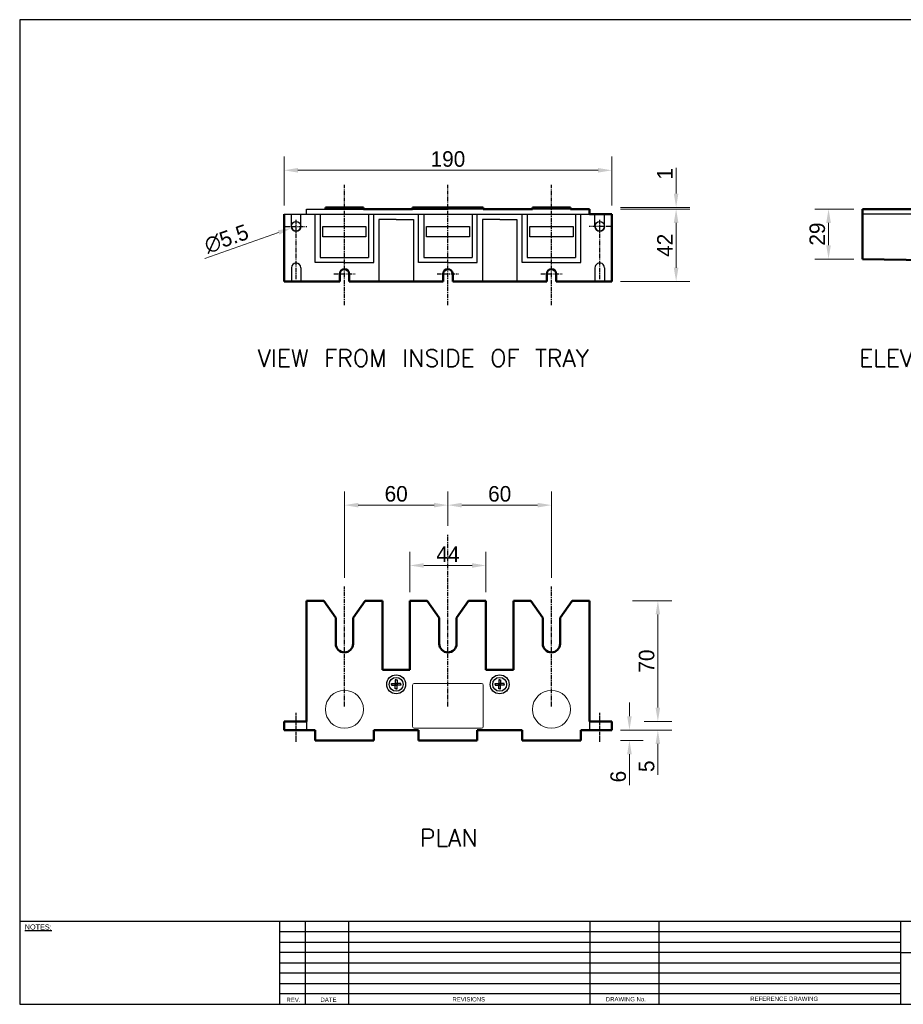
# Model space of a CAD drawing. Header units: millimetres. Extents: x 1143 to 1944, y -296 to 274.
# Tile 1 of 2: x 1143 to 1656, y -296 to 274. Entities that reach past the tile are written whole.
import ezdxf

# ---------------------------------------------------------------- set-up
doc = ezdxf.new("R2010")
doc.units = ezdxf.units.MM
doc.header["$MEASUREMENT"] = 0
for name, pattern in [('CENTER', [2, 1.25, -0.25, 0.25, -0.25]), ('CENTER2', [1.125, 0.75, -0.125, 0.125, -0.125]), ('CENTERX2', [4, 2.5, -0.5, 0.5, -0.5])]:
    doc.linetypes.add(name, pattern=pattern)
for name, color, linetype in [('Centre Line', 4, 'Continuous'), ('Dimensions', 1, 'Continuous'), ('Plug', 7, 'Continuous'), ('Sub-Chassis', 7, 'Continuous')]:
    doc.layers.add(name, color=color, linetype=linetype)
doc.styles.add('Annotative', font='txt.shx')
doc.dimstyles.new('Annotative', dxfattribs={"dimscale": 0, "dimtxt": 9, "dimasz": 8, "dimexe": 8, "dimexo": 5, "dimgap": 2, "dimtad": 1, "dimdsep": 46, "dimtxsty": 'Standard', "dimcen": 0, "dimclrd": 1, "dimclre": 1, "dimclrt": 1, "dimadec": 0, "dimazin": 0, "dimtfac": 1, "dimtofl": 0, "dimtmove": 0, "dimatfit": 3, "dimfxl": 1, "dimtolj": 1, "dimtzin": 0, "dimlwd": 5, "dimlwe": 5, "dimarcsym": 0})

# ---------------------------------------------------------------- blocks, each defined once
blk = doc.blocks.new('*D0')
at = {"layer": 'Defpoints', "color": 0, "linetype": 'Continuous', "transparency": 16777216}
for p in [(1486.66, 187.11), (1296.66, 161.62), (1486.66, 161.62)]:
    blk.add_point(p, dxfattribs=at)
at = {"layer": 'Dimensions', "color": 1, "linetype": 'Continuous', "lineweight": 5, "transparency": 16777216}
for p, q in [((1296.66, 166.62), (1296.66, 195.11)), ((1486.66, 166.62), (1486.66, 195.11)), ((1304.66, 187.11), (1478.66, 187.11))]:
    blk.add_line(p, q, dxfattribs=at)
at = {"layer": 'Dimensions', "color": 1, "linetype": 'Continuous', "transparency": 16777216}
for points in [[(1304.66, 188.45), (1304.66, 185.78), (1296.66, 187.11)], [(1478.66, 188.45), (1478.66, 185.78), (1486.66, 187.11)]]:
    blk.add_solid(points, dxfattribs=at)
at = {"layer": 'Dimensions', "color": 1, "linetype": 'Continuous', "transparency": 16777216, "insert": (1391.66, 193.61), "char_height": 9, "attachment_point": 5}
blk.add_mtext('\\A1;190', dxfattribs=at)
blk = doc.blocks.new('*D3')
at = {"layer": 'Defpoints', "color": 0, "linetype": 'Continuous', "transparency": 16777216}
for p in [(1486.66, 164.62), (1486.66, 122.62), (1523.93, 122.62)]:
    blk.add_point(p, dxfattribs=at)
at = {"layer": 'Dimensions', "color": 1, "linetype": 'Continuous', "lineweight": 5, "transparency": 16777216}
for p, q in [((1491.66, 164.62), (1531.93, 164.62)), ((1523.93, 156.62), (1523.93, 130.62)), ((1491.66, 122.62), (1531.93, 122.62))]:
    blk.add_line(p, q, dxfattribs=at)
at = {"layer": 'Dimensions', "color": 1, "linetype": 'Continuous', "transparency": 16777216}
for points in [[(1522.59, 156.62), (1525.26, 156.62), (1523.93, 164.62)], [(1522.59, 130.62), (1525.26, 130.62), (1523.93, 122.62)]]:
    blk.add_solid(points, dxfattribs=at)
at = {"layer": 'Dimensions', "color": 1, "linetype": 'Continuous', "transparency": 16777216, "insert": (1517.43, 143.62), "char_height": 9, "attachment_point": 5, "rotation": 90}
blk.add_mtext('\\A1;42', dxfattribs=at)
blk = doc.blocks.new('*D11')
at = {"layer": 'Defpoints', "color": 0, "linetype": 'Continuous', "transparency": 16777216}
for p in [(1391.66, -7.02), (1391.66, -24.08), (1331.66, -54.15)]:
    blk.add_point(p, dxfattribs=at)
at = {"layer": 'Dimensions', "color": 1, "linetype": 'Continuous', "lineweight": 5, "transparency": 16777216}
for p, q in [((1331.66, -49.15), (1331.66, 0.98)), ((1391.66, -19.08), (1391.66, 0.98)), ((1339.66, -7.02), (1383.66, -7.02))]:
    blk.add_line(p, q, dxfattribs=at)
at = {"layer": 'Dimensions', "color": 1, "linetype": 'Continuous', "transparency": 16777216}
for points in [[(1339.66, -5.68), (1339.66, -8.35), (1331.66, -7.02)], [(1383.66, -5.68), (1383.66, -8.35), (1391.66, -7.02)]]:
    blk.add_solid(points, dxfattribs=at)
at = {"layer": 'Dimensions', "color": 1, "linetype": 'Continuous', "transparency": 16777216, "insert": (1361.66, -0.52), "char_height": 9, "attachment_point": 5}
blk.add_mtext('\\A1;60', dxfattribs=at)
blk = doc.blocks.new('*D12')
at = {"layer": 'Defpoints', "color": 0, "linetype": 'Continuous', "transparency": 16777216}
for p in [(1451.66, -7.02), (1391.66, -24.08), (1451.66, -54.15)]:
    blk.add_point(p, dxfattribs=at)
at = {"layer": 'Dimensions', "color": 1, "linetype": 'Continuous', "lineweight": 5, "transparency": 16777216}
for p, q in [((1391.66, -19.08), (1391.66, 0.98)), ((1451.66, -49.15), (1451.66, 0.98)), ((1399.66, -7.02), (1443.66, -7.02))]:
    blk.add_line(p, q, dxfattribs=at)
at = {"layer": 'Dimensions', "color": 1, "linetype": 'Continuous', "transparency": 16777216}
for points in [[(1399.66, -5.68), (1399.66, -8.35), (1391.66, -7.02)], [(1443.66, -5.68), (1443.66, -8.35), (1451.66, -7.02)]]:
    blk.add_solid(points, dxfattribs=at)
at = {"layer": 'Dimensions', "color": 1, "linetype": 'Continuous', "transparency": 16777216, "insert": (1421.66, -0.52), "char_height": 9, "attachment_point": 5}
blk.add_mtext('\\A1;60', dxfattribs=at)
blk = doc.blocks.new('*D10')
at = {"layer": 'Defpoints', "color": 0, "linetype": 'Continuous', "transparency": 16777216}
for p in [(1413.66, -42), (1369.66, -62.42), (1413.66, -62.42)]:
    blk.add_point(p, dxfattribs=at)
at = {"layer": 'Dimensions', "color": 1, "linetype": 'Continuous', "lineweight": 5, "transparency": 16777216}
for p, q in [((1369.66, -57.42), (1369.66, -34)), ((1413.66, -57.42), (1413.66, -34)), ((1377.66, -42), (1405.66, -42))]:
    blk.add_line(p, q, dxfattribs=at)
at = {"layer": 'Dimensions', "color": 1, "linetype": 'Continuous', "transparency": 16777216}
for points in [[(1377.66, -40.66), (1377.66, -43.33), (1369.66, -42)], [(1405.66, -40.66), (1405.66, -43.33), (1413.66, -42)]]:
    blk.add_solid(points, dxfattribs=at)
at = {"layer": 'Dimensions', "color": 1, "linetype": 'Continuous', "transparency": 16777216, "insert": (1391.66, -35.5), "char_height": 9, "attachment_point": 5}
blk.add_mtext('\\A1;44', dxfattribs=at)
blk = doc.blocks.new('*D4')
at = {"layer": 'Defpoints', "color": 0, "linetype": 'Continuous', "transparency": 16777216}
for p in [(1631.96, 164.62), (1612.29, 135.62), (1631.96, 135.62)]:
    blk.add_point(p, dxfattribs=at)
at = {"layer": 'Dimensions', "color": 1, "linetype": 'Continuous', "lineweight": 5, "transparency": 16777216}
for p, q in [((1626.96, 164.62), (1604.29, 164.62)), ((1612.29, 156.62), (1612.29, 143.62)), ((1626.96, 135.62), (1604.29, 135.62))]:
    blk.add_line(p, q, dxfattribs=at)
at = {"layer": 'Dimensions', "color": 1, "linetype": 'Continuous', "transparency": 16777216}
for points in [[(1610.96, 156.62), (1613.62, 156.62), (1612.29, 164.62)], [(1610.96, 143.62), (1613.62, 143.62), (1612.29, 135.62)]]:
    blk.add_solid(points, dxfattribs=at)
at = {"layer": 'Dimensions', "color": 1, "linetype": 'Continuous', "transparency": 16777216, "insert": (1605.79, 150.12), "char_height": 9, "attachment_point": 5, "rotation": 90}
blk.add_mtext('\\A1;29', dxfattribs=at)
blk = doc.blocks.new('*D9')
at = {"layer": 'Defpoints', "color": 0, "linetype": 'Continuous', "transparency": 16777216}
for p in [(1486.66, -137.42), (1496.88, -137.42), (1486.66, -143.42)]:
    blk.add_point(p, dxfattribs=at)
at = {"layer": 'Dimensions', "color": 1, "linetype": 'Continuous', "lineweight": 5, "transparency": 16777216}
for p, q in [((1496.88, -129.42), (1496.88, -121.42)), ((1491.66, -137.42), (1504.88, -137.42)), ((1491.66, -143.42), (1504.88, -143.42)), ((1496.88, -151.42), (1496.88, -169.42))]:
    blk.add_line(p, q, dxfattribs=at)
at = {"layer": 'Dimensions', "color": 1, "linetype": 'Continuous', "transparency": 16777216}
for points in [[(1495.54, -129.42), (1498.21, -129.42), (1496.88, -137.42)], [(1495.54, -151.42), (1498.21, -151.42), (1496.88, -143.42)]]:
    blk.add_solid(points, dxfattribs=at)
at = {"layer": 'Dimensions', "color": 1, "linetype": 'Continuous', "transparency": 16777216, "insert": (1490.38, -164.42), "char_height": 9, "attachment_point": 5, "rotation": 90}
blk.add_mtext('\\A1;6', dxfattribs=at)
blk = doc.blocks.new('*D8')
at = {"layer": 'Defpoints', "color": 0, "linetype": 'Continuous', "transparency": 16777216}
for p in [(1521.35, -132.42), (1491.66, -137.42), (1513.35, -137.42)]:
    blk.add_point(p, dxfattribs=at)
at = {"layer": 'Dimensions', "color": 1, "linetype": 'Continuous', "lineweight": 5, "transparency": 16777216}
for p, q in [((1513.35, -124.42), (1513.35, -116.42)), ((1516.35, -132.42), (1505.35, -132.42)), ((1496.66, -137.42), (1521.35, -137.42)), ((1513.35, -145.42), (1513.35, -163.42))]:
    blk.add_line(p, q, dxfattribs=at)
at = {"layer": 'Dimensions', "color": 1, "linetype": 'Continuous', "transparency": 16777216}
for points in [[(1512.02, -124.42), (1514.68, -124.42), (1513.35, -132.42)], [(1512.02, -145.42), (1514.68, -145.42), (1513.35, -137.42)]]:
    blk.add_solid(points, dxfattribs=at)
at = {"layer": 'Dimensions', "color": 1, "linetype": 'Continuous', "transparency": 16777216, "insert": (1506.85, -158.42), "char_height": 9, "attachment_point": 5, "rotation": 90}
blk.add_mtext('\\A1;5', dxfattribs=at)
blk = doc.blocks.new('*D7')
at = {"layer": 'Defpoints', "color": 0, "linetype": 'Continuous', "transparency": 16777216}
for p in [(1493.7, -62.42), (1504.88, -132.42), (1513.35, -132.42)]:
    blk.add_point(p, dxfattribs=at)
at = {"layer": 'Dimensions', "color": 1, "linetype": 'Continuous', "lineweight": 5, "transparency": 16777216}
for p, q in [((1498.7, -62.42), (1521.35, -62.42)), ((1513.35, -70.42), (1513.35, -124.42)), ((1509.88, -132.42), (1521.35, -132.42))]:
    blk.add_line(p, q, dxfattribs=at)
at = {"layer": 'Dimensions', "color": 1, "linetype": 'Continuous', "transparency": 16777216}
for points in [[(1512.02, -70.42), (1514.68, -70.42), (1513.35, -62.42)], [(1512.02, -124.42), (1514.68, -124.42), (1513.35, -132.42)]]:
    blk.add_solid(points, dxfattribs=at)
at = {"layer": 'Dimensions', "color": 1, "linetype": 'Continuous', "transparency": 16777216, "insert": (1506.85, -97.42), "char_height": 9, "attachment_point": 5, "rotation": 90}
blk.add_mtext('\\A1;70', dxfattribs=at)
blk = doc.blocks.new('*D2')
at = {"layer": 'Defpoints', "color": 0, "linetype": 'Continuous', "transparency": 16777216}
for p in [(1486.66, 165.62), (1523.93, 165.62), (1486.66, 164.62)]:
    blk.add_point(p, dxfattribs=at)
at = {"layer": 'Dimensions', "color": 1, "linetype": 'Continuous', "lineweight": 5, "transparency": 16777216}
for p, q in [((1523.93, 173.62), (1523.93, 188.62)), ((1491.66, 165.62), (1531.93, 165.62)), ((1491.66, 164.62), (1531.93, 164.62)), ((1523.93, 156.62), (1523.93, 148.62))]:
    blk.add_line(p, q, dxfattribs=at)
at = {"layer": 'Dimensions', "color": 1, "linetype": 'Continuous', "transparency": 16777216}
for points in [[(1522.59, 173.62), (1525.26, 173.62), (1523.93, 165.62)], [(1522.59, 156.62), (1525.26, 156.62), (1523.93, 164.62)]]:
    blk.add_solid(points, dxfattribs=at)
at = {"layer": 'Dimensions', "color": 1, "linetype": 'Continuous', "transparency": 16777216, "insert": (1517.43, 185.12), "char_height": 9, "attachment_point": 5, "rotation": 90}
blk.add_mtext('\\A1;1', dxfattribs=at)
blk = doc.blocks.new('*D1')
at = {"layer": 'Defpoints', "color": 0, "linetype": 'CENTER', "transparency": 16777216}
for p in [(1306.25, 155.54), (1301.06, 153.71)]:
    blk.add_point(p, dxfattribs=at)
at = {"layer": 'Dimensions', "color": 1, "linetype": 'Continuous', "lineweight": 5, "transparency": 16777216}
blk.add_line((1250.82, 136.04), (1293.52, 151.06), dxfattribs=at)
at = {"layer": 'Dimensions', "color": 1, "linetype": 'CENTER', "transparency": 16777216}
blk.add_solid([(1293.07, 152.32), (1293.96, 149.8), (1301.06, 153.71)], dxfattribs=at)
at = {"layer": 'Dimensions', "color": 1, "linetype": 'CENTER', "transparency": 16777216, "insert": (1263.28, 147.32), "char_height": 9, "attachment_point": 5, "rotation": 19.371}
blk.add_mtext('\\A1;∅5.5', dxfattribs=at)

msp = doc.modelspace()

# ---------------------------------------------------------------- linework, layer by layer
msp.add_line((1296.657, 161.623), (1309.657, 161.623))
at = {"lineweight": 50}
for p, q in [((1296.657, 161.623), (1296.657, 122.623)), ((1486.657, 161.623), (1486.657, 122.623)), ((1486.657, 122.623), (1454.407, 122.623))]:
    msp.add_line(p, q, dxfattribs=at)
at = {"linetype": 'Continuous'}
for p, q in [((1943.946, -248.428), (1653.946, -248.428)), ((1653.946, -248.428), (1653.946, -296.428)), ((1653.946, -296.428), (1943.946, -296.428))]:
    msp.add_line(p, q, dxfattribs=at)
at = {"layer": 'Centre Line', "linetype": 'CENTERX2'}
for p, q in [((1331.657, 108.933), (1331.657, 178.626)), ((1391.657, 108.991), (1391.657, 178.626)), ((1451.657, 108.933), (1451.657, 178.626)), ((1297.449, 154.623), (1309.864, 154.623)), ((1303.657, 123.925), (1303.657, 158.893)), ((1485.864, 154.623), (1473.449, 154.623)), ((1479.657, 123.925), (1479.657, 158.893)), ((1325.449, 127.123), (1337.864, 127.123)), ((1385.449, 127.123), (1397.864, 127.123)), ((1445.449, 127.123), (1457.864, 127.123)), ((1391.657, -123.786), (1391.657, -24.084)), ((1331.657, -123.844), (1331.657, -54.15)), ((1451.657, -123.844), (1451.657, -54.15))]:
    msp.add_line(p, q, dxfattribs=at)
at = {"layer": 'Centre Line', "linetype": 'CENTER'}
for p, q in [((1303.657, -144.159), (1303.657, -127.453)), ((1479.657, -144.159), (1479.657, -127.453))]:
    msp.add_line(p, q, dxfattribs=at)
at = {"layer": 'Plug', "linetype": 'Continuous', "lineweight": 50}
for p, q in [((1342.657, 165.623), (1320.657, 165.623)), ((1320.657, 165.623), (1320.657, 164.623)), ((1342.657, 164.623), (1342.657, 165.623)), ((1391.657, 165.623), (1371.157, 165.623)), ((1371.157, 165.623), (1371.157, 164.623)), ((1391.657, 165.623), (1412.157, 165.623)), ((1412.157, 165.623), (1412.157, 164.623)), ((1462.657, 165.623), (1440.657, 165.623)), ((1440.657, 165.623), (1440.657, 164.623)), ((1462.657, 164.623), (1462.657, 165.623)), ((1342.657, 164.623), (1371.157, 164.623)), ((1440.657, 164.623), (1412.157, 164.623)), ((1473.657, 164.623), (1462.657, 164.623)), ((1473.657, 161.623), (1486.657, 161.623)), ((1631.956, 164.623), (1679.956, 164.623)), ((1631.956, 161.623), (1631.956, 164.623)), ((1631.956, 161.623), (1631.956, 135.623)), ((1631.956, 135.623), (1701.956, 134.623)), ((1328.907, 127.123), (1328.907, 122.623)), ((1334.407, 127.123), (1334.407, 122.623)), ((1388.907, 127.123), (1388.907, 122.623)), ((1394.407, 127.123), (1394.407, 122.623)), ((1448.907, 127.123), (1448.907, 122.623)), ((1454.407, 127.123), (1454.407, 122.623)), ((1328.907, 122.623), (1296.657, 122.623)), ((1388.907, 122.623), (1334.407, 122.623)), ((1448.907, 122.623), (1394.407, 122.623)), ((1309.657, -132.421), (1309.657, -62.421)), ((1309.657, -62.421), (1319.657, -62.421)), ((1326.657, -72.421), (1319.657, -62.421)), ((1336.657, -72.421), (1343.657, -62.421)), ((1353.657, -62.421), (1343.657, -62.421)), ((1353.657, -62.421), (1353.657, -102.421)), ((1369.657, -62.421), (1379.657, -62.421)), ((1369.657, -62.421), (1369.657, -102.421)), ((1386.657, -72.421), (1379.657, -62.421)), ((1396.657, -72.421), (1403.657, -62.421)), ((1413.657, -62.421), (1403.657, -62.421)), ((1413.657, -62.421), (1413.657, -102.421)), ((1429.657, -62.421), (1439.657, -62.421)), ((1429.657, -62.421), (1429.657, -102.421)), ((1446.657, -72.421), (1439.657, -62.421)), ((1456.657, -72.421), (1463.657, -62.421)), ((1473.657, -62.421), (1463.657, -62.421)), ((1473.657, -132.421), (1473.657, -62.421)), ((1326.657, -72.421), (1326.657, -87.421)), ((1336.657, -72.421), (1336.657, -87.421)), ((1386.657, -72.421), (1386.657, -87.421)), ((1396.657, -72.421), (1396.657, -87.421)), ((1446.657, -72.421), (1446.657, -87.421)), ((1456.657, -72.421), (1456.657, -87.421)), ((1353.657, -102.421), (1369.657, -102.421)), ((1429.657, -102.421), (1413.657, -102.421)), ((1296.657, -137.421), (1296.657, -132.421)), ((1309.657, -132.421), (1296.657, -132.421)), ((1473.657, -132.421), (1486.657, -132.421)), ((1486.657, -132.421), (1486.657, -137.421)), ((1314.657, -137.421), (1296.657, -137.421)), ((1314.657, -137.421), (1314.657, -143.421)), ((1348.657, -143.421), (1348.657, -137.421)), ((1374.657, -137.421), (1348.657, -137.421)), ((1374.657, -137.421), (1374.657, -143.421)), ((1408.657, -143.421), (1408.657, -137.421)), ((1434.657, -137.421), (1408.657, -137.421)), ((1434.657, -143.421), (1434.657, -137.421)), ((1486.657, -137.421), (1468.657, -137.421)), ((1468.657, -137.421), (1468.657, -143.421)), ((1314.657, -143.421), (1348.657, -143.421)), ((1374.657, -143.421), (1408.657, -143.421)), ((1468.657, -143.421), (1434.657, -143.421))]:
    msp.add_line(p, q, dxfattribs=at)
at = {"layer": 'Plug', "linetype": 'Continuous'}
for p, q in [((1300.907, 154.623), (1300.907, 161.623)), ((1306.407, 154.623), (1306.407, 161.623)), ((1309.657, 164.623), (1320.657, 164.623)), ((1309.657, 161.623), (1473.657, 161.623)), ((1314.657, 133.623), (1314.657, 161.623)), ((1317.657, 161.623), (1317.657, 136.623)), ((1320.657, 164.623), (1342.657, 164.623)), ((1345.657, 161.623), (1345.657, 136.623)), ((1348.657, 133.623), (1348.657, 161.623)), ((1371.157, 164.623), (1391.657, 164.623)), ((1374.657, 133.623), (1374.657, 161.623)), ((1377.657, 161.623), (1377.657, 136.623)), ((1412.157, 164.623), (1391.657, 164.623)), ((1405.657, 161.623), (1405.657, 136.623)), ((1408.657, 133.623), (1408.657, 161.623)), ((1434.657, 133.623), (1434.657, 161.623)), ((1437.657, 161.623), (1437.657, 136.623)), ((1462.657, 164.623), (1440.657, 164.623)), ((1465.657, 161.623), (1465.657, 136.623)), ((1468.657, 133.623), (1468.657, 161.623)), ((1476.907, 154.623), (1476.907, 161.623)), ((1482.407, 154.623), (1482.407, 161.623)), ((1712.956, 161.623), (1631.956, 161.623)), ((1319.157, 148.623), (1319.157, 154.623)), ((1319.157, 154.623), (1344.157, 154.623)), ((1344.157, 154.623), (1344.157, 148.623)), ((1361.657, 158.623), (1351.657, 158.623)), ((1351.657, 158.623), (1351.657, 122.623)), ((1361.657, 158.623), (1371.657, 158.623)), ((1371.657, 158.623), (1371.657, 122.623)), ((1379.157, 148.623), (1379.157, 154.623)), ((1379.157, 154.623), (1404.157, 154.623)), ((1404.157, 154.623), (1404.157, 148.623)), ((1421.657, 158.623), (1411.657, 158.623)), ((1411.657, 158.623), (1411.657, 122.623)), ((1421.657, 158.623), (1431.657, 158.623)), ((1431.657, 158.623), (1431.657, 122.623)), ((1439.157, 148.623), (1439.157, 154.623)), ((1439.157, 154.623), (1464.157, 154.623)), ((1464.157, 154.623), (1464.157, 148.623)), ((1331.657, 148.623), (1319.157, 148.623)), ((1344.157, 148.623), (1331.657, 148.623)), ((1391.657, 148.623), (1379.157, 148.623)), ((1404.157, 148.623), (1391.657, 148.623)), ((1451.657, 148.623), (1439.157, 148.623)), ((1464.157, 148.623), (1451.657, 148.623)), ((1331.657, 133.623), (1314.657, 133.623)), ((1317.657, 136.623), (1345.657, 136.623)), ((1331.657, 133.623), (1348.657, 133.623)), ((1391.657, 133.623), (1374.657, 133.623)), ((1377.657, 136.623), (1405.657, 136.623)), ((1391.657, 133.623), (1408.657, 133.623)), ((1451.657, 133.623), (1434.657, 133.623)), ((1437.657, 136.623), (1465.657, 136.623)), ((1451.657, 133.623), (1468.657, 133.623)), ((1300.907, 130.623), (1300.907, 122.623)), ((1306.407, 130.623), (1306.407, 122.623)), ((1476.907, 130.623), (1476.907, 122.623)), ((1482.407, 130.623), (1482.407, 122.623)), ((1361.657, -108.289), (1361.157, -108.289)), ((1361.157, -108.289), (1361.157, -110.921)), ((1361.657, -108.289), (1362.157, -108.289)), ((1362.157, -108.289), (1362.157, -110.921)), ((1421.657, -108.289), (1421.157, -108.289)), ((1421.157, -108.289), (1421.157, -110.921)), ((1421.657, -108.289), (1422.157, -108.289)), ((1422.157, -108.289), (1422.157, -110.921)), ((1359.024, -110.921), (1359.024, -110.421)), ((1359.024, -110.421), (1361.657, -110.421)), ((1359.024, -110.921), (1359.024, -111.421)), ((1359.024, -111.421), (1361.657, -111.421)), ((1361.157, -113.553), (1361.157, -110.921)), ((1361.657, -113.553), (1361.157, -113.553)), ((1364.289, -110.421), (1361.657, -110.421)), ((1364.289, -111.421), (1361.657, -111.421)), ((1361.657, -113.553), (1362.157, -113.553)), ((1362.157, -113.553), (1362.157, -110.921)), ((1364.289, -110.921), (1364.289, -110.421)), ((1364.289, -110.921), (1364.289, -111.421)), ((1419.024, -110.921), (1419.024, -110.421)), ((1419.024, -110.421), (1421.657, -110.421)), ((1419.024, -110.921), (1419.024, -111.421)), ((1419.024, -111.421), (1421.657, -111.421)), ((1421.157, -113.553), (1421.157, -110.921)), ((1421.657, -113.553), (1421.157, -113.553)), ((1424.289, -110.421), (1421.657, -110.421)), ((1424.289, -111.421), (1421.657, -111.421)), ((1421.657, -113.553), (1422.157, -113.553)), ((1422.157, -113.553), (1422.157, -110.921)), ((1424.289, -110.921), (1424.289, -110.421)), ((1424.289, -110.921), (1424.289, -111.421)), ((1309.657, -132.421), (1309.657, -137.421)), ((1473.657, -132.421), (1473.657, -137.421))]:
    msp.add_line(p, q, dxfattribs=at)
at = {"layer": 'Plug', "linetype": 'CENTER2'}
msp.add_line((1309.657, 161.623), (1309.657, 164.623), dxfattribs=at)
at = {"layer": 'Plug', "linetype": 'CENTER2', "lineweight": 50}
msp.add_line((1473.657, 161.623), (1473.657, 164.623), dxfattribs=at)
at = {"layer": 'Plug', "linetype": 'Continuous', "lineweight": 9}
for p, q in [((1371.157, -111.421), (1371.157, -135.421)), ((1411.157, -110.421), (1372.157, -110.421)), ((1412.157, -135.421), (1412.157, -111.421)), ((1372.157, -136.421), (1391.657, -136.421)), ((1391.657, -136.421), (1411.157, -136.421))]:
    msp.add_line(p, q, dxfattribs=at)
at = {"layer": 'Plug', "linetype": 'Continuous'}
for centre, radius in [((1303.657, 154.623), 2.75), ((1479.657, 154.623), 2.75), ((1361.657, -110.921), 5.5), ((1361.657, -110.921), 4), ((1421.657, -110.921), 5.5), ((1421.657, -110.921), 4)]:
    msp.add_circle(centre, radius, dxfattribs=at)
at = {"layer": 'Plug', "linetype": 'Continuous', "lineweight": 9}
for centre in [(1331.657, -125.421), (1451.657, -125.421)]:
    msp.add_circle(centre, 11, dxfattribs=at)
at = {"layer": 'Plug', "linetype": 'Continuous'}
for centre, start, end in [((1303.657, 154.623), 180, 0), ((1479.657, 154.623), 180, 0), ((1303.657, 130.623), 360, 180), ((1479.657, 130.623), 359.99882, 180.00118)]:
    msp.add_arc(centre, 2.75, start, end, dxfattribs=at)
at = {"layer": 'Plug', "linetype": 'Continuous', "lineweight": 50}
for centre, radius, start, end in [((1331.657, 127.123), 2.75, 0, 180), ((1391.657, 127.123), 2.75, 0, 180), ((1451.657, 127.123), 2.75, 0, 180), ((1331.657, -87.421), 5, 180, 360), ((1391.657, -87.421), 5, 180, 360), ((1451.657, -87.421), 5, 180, 360)]:
    msp.add_arc(centre, radius, start, end, dxfattribs=at)
at = {"layer": 'Plug', "linetype": 'Continuous', "lineweight": 9}
for centre, start, end in [((1372.157, -111.421), 90, 180), ((1411.157, -111.421), 0, 90), ((1372.157, -135.421), 180, 270), ((1411.157, -135.421), 270, 0)]:
    msp.add_arc(centre, 1, start, end, dxfattribs=at)
at = {"layer": 'Sub-Chassis', "linetype": 'Continuous'}
for p, q in [((1943.946, 274.43), (1143.435, 274.43)), ((1143.435, 274.43), (1143.435, -296.428)), ((1293.946, -248.428), (1143.435, -248.428)), ((1308.946, -248.428), (1293.946, -248.428)), ((1293.946, -248.428), (1293.946, -296.428)), ((1333.946, -248.428), (1308.946, -248.428)), ((1308.946, -248.428), (1308.946, -296.428)), ((1473.946, -248.428), (1333.946, -248.428)), ((1333.946, -248.428), (1333.946, -296.428)), ((1513.946, -248.428), (1473.946, -248.428)), ((1473.946, -248.428), (1473.946, -296.428)), ((1653.946, -248.428), (1513.946, -248.428)), ((1513.946, -248.428), (1513.946, -296.428)), ((1653.946, -254.428), (1293.946, -254.428)), ((1293.946, -254.428), (1293.946, -260.428)), ((1293.946, -260.428), (1653.946, -260.428)), ((1653.946, -260.428), (1653.946, -266.428)), ((1653.946, -266.428), (1293.946, -266.428)), ((1293.946, -266.428), (1293.946, -272.428)), ((1653.946, -266.428), (1889.946, -266.428)), ((1293.946, -272.428), (1653.946, -272.428)), ((1653.946, -272.428), (1653.946, -278.428)), ((1653.946, -278.428), (1293.946, -278.428)), ((1293.946, -278.428), (1293.946, -284.428)), ((1293.946, -284.428), (1653.946, -284.428)), ((1653.946, -284.428), (1653.946, -290.428)), ((1653.946, -290.428), (1293.946, -290.428)), ((1143.435, -296.428), (1293.946, -296.428)), ((1293.946, -296.428), (1473.946, -296.428)), ((1473.946, -296.428), (1513.946, -296.428)), ((1513.946, -296.428), (1653.946, -296.428))]:
    msp.add_line(p, q, dxfattribs=at)

# ---------------------------------------------------------------- texts
at = {"layer": 'Plug', "linetype": 'Continuous', "char_height": 10, "width": 236.60869, "attachment_point": 1, "style": 'Annotative'}
for s, insert in [('VIEW FROM INSIDE OF TRAY ', (1281.376, 83.205)), ('ELEVATION', (1630.059, 83.205)), ('PLAN', (1375.466, -194.948))]:
    msp.add_mtext(s, dxfattribs=dict(at, insert=insert))
at = {"layer": 'Sub-Chassis', "linetype": 'Continuous', "attachment_point": 1, "style": 'Annotative'}
for s, insert, char_height, width in [('{\\fSansSerif|b0|i0|c2|p2;\\LNOTES:}', (1146.384, -250.118), 3, 40.5282), ('{\\fSansSerif|b0|i0|c2|p2;REV.}', (1298.044, -292.606), 2.5, 22.26498), ('{\\fSansSerif|b0|i0|c2|p2;DATE}', (1317.759, -292.508), 2.5, 26.973), ('{\\fSansSerif|b0|i0|c2|p2;REVISIONS}', (1394.216, -292.278), 2.5, 80.14919), ('{\\fSansSerif|b0|i0|c2|p2;DRAWING No.}', (1483.157, -292.218), 2.5, 114.12505), ('{\\fSansSerif|b0|i0|c2|p2;REFERENCE DRAWING}', (1566.892, -291.991), 2.5, 126.47435)]:
    msp.add_mtext(s, dxfattribs=dict(at, insert=insert, char_height=char_height, width=width))

# ---------------------------------------------------------------- dimensions: what is measured, and where the dimension line sits
at = {"layer": 'Dimensions', "linetype": 'Continuous'}
for base, p1, p2, picture, middle in [((1486.657, 187.114), (1296.657, 161.623), (1486.657, 161.623), '*D0', (1391.657, 187.114)), ((1391.657, -7.017), (1331.657, -54.15), (1391.657, -24.084), '*D11', (1361.657, -7.017)), ((1451.657, -7.017), (1391.657, -24.084), (1451.657, -54.15), '*D12', (1421.657, -7.017))]:
    dim = msp.add_linear_dim(base=base, p1=p1, p2=p2, dimstyle='Annotative', override={"dimscale": 0, "dimtix": 0, "dimtofl": 0, "dimtmove": 0, "dimatfit": 3}, dxfattribs=at)
    dim.commit()
    dim.dimension.update_dxf_attribs({"geometry": picture, "text_midpoint": middle, "dimtype": 128})
for base, p1, p2, picture, middle in [((1523.925, 165.623), (1486.657, 164.623), (1486.657, 165.623), '*D2', (1517.425, 185.123)), ((1523.925, 122.623), (1486.657, 164.623), (1486.657, 122.623), '*D3', (1517.425, 143.623)), ((1612.291, 135.623), (1631.956, 164.623), (1631.956, 135.623), '*D4', (1605.791, 150.123))]:
    dim = msp.add_linear_dim(base=base, p1=p1, p2=p2, angle=90, dimstyle='Annotative', override={"dimscale": 0, "dimtix": 0, "dimtofl": 0, "dimtmove": 0, "dimatfit": 3}, dxfattribs=at)
    dim.commit()
    dim.dimension.update_dxf_attribs({"geometry": picture, "text_midpoint": middle})
at = {"layer": 'Dimensions', "linetype": 'CENTER'}
dim = msp.add_diameter_dim_2p(p1=(1306.251, 155.535), p2=(1301.062, 153.711), dimstyle='Annotative', override={"dimscale": 0, "dimtix": 0, "dimtofl": 0, "dimtmove": 0, "dimatfit": 3}, dxfattribs=at)
dim.commit()
dim.dimension.update_dxf_attribs({"geometry": '*D1', "text_midpoint": (1265.438, 141.186), "dimtype": 131})
at = {"layer": 'Dimensions', "linetype": 'Continuous'}
dim = msp.add_linear_dim(base=(1413.657, -41.996), p1=(1369.657, -62.421), p2=(1413.657, -62.421), dimstyle='Annotative', override={"dimscale": 0, "dimtix": 0, "dimtofl": 0, "dimtmove": 0, "dimatfit": 3}, dxfattribs=at)
dim.commit()
dim.dimension.update_dxf_attribs({"geometry": '*D10', "text_midpoint": (1391.657, -35.496)})
for base, p1, p2, picture, middle in [((1513.35, -132.421), (1493.704, -62.421), (1504.876, -132.421), '*D7', (1513.35, -97.421)), ((1513.35, -137.421), (1521.35, -132.421), (1491.657, -137.421), '*D8', (1513.35, -158.421)), ((1496.876, -137.421), (1486.657, -143.421), (1486.657, -137.421), '*D9', (1496.876, -164.421))]:
    dim = msp.add_linear_dim(base=base, p1=p1, p2=p2, angle=90, dimstyle='Annotative', override={"dimscale": 0, "dimtix": 0, "dimtofl": 0, "dimtmove": 0, "dimatfit": 3}, dxfattribs=at)
    dim.commit()
    dim.dimension.update_dxf_attribs({"geometry": picture, "text_midpoint": middle, "dimtype": 128})

doc.saveas('drawing.dxf')
